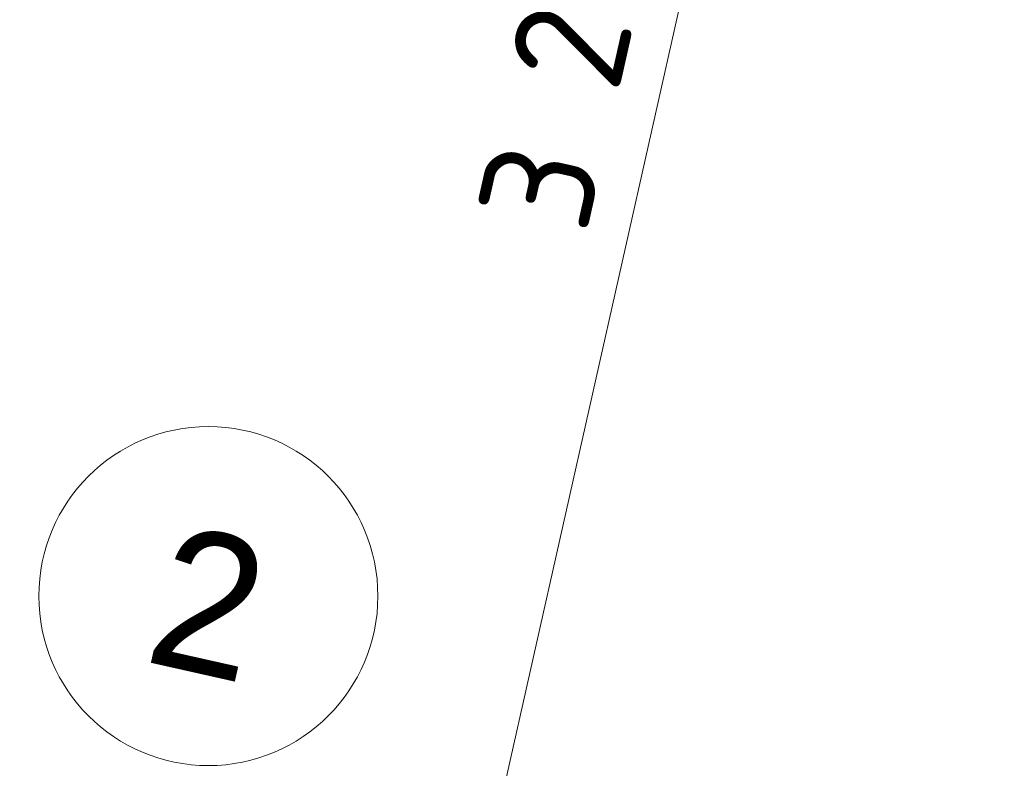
# Model space of a CAD drawing. Header units: millimetres. Extents: x -7213913 to -6930487, y 6129472 to 6354980.
# Tile 121 of 256: x -7189045 to -7187302, y 6168243 to 6169568. Entities that reach past the tile are written whole.
import ezdxf
from ezdxf.enums import TextEntityAlignment as Align

# ---------------------------------------------------------------- set-up
doc = ezdxf.new("R2010")
doc.units = ezdxf.units.MM
doc.header["$MEASUREMENT"] = 0
doc.layers.add('S - квартира_помещение.АР', color=7, linetype='Continuous')
doc.layers.add('АР-Чертеж-Размеры.АР', color=7, linetype='Continuous')
doc.layers.add('АР-Чертеж-Размеры.АР_Ном._пера__1', color=7, linetype='Continuous', lineweight=0)
doc.layers.add('Паспорта Зон Archicad_Ном._пера__1', color=7, linetype='Continuous', lineweight=0)
doc.styles.add('РЎР“Р•РќР•Р\xa0Р\x98Р\xa0_РЎРўР\x98Р›Р¬_1', font='txt')
doc.styles.add('РЎР“Р•РќР•Р\xa0Р\x98Р\xa0_РЎРўР\x98Р›Р¬_2', font='calibri.ttf')
doc.styles.add('РЎР“Р•РќР•Р\xa0Р\x98Р\xa0_РЎРўР\x98Р›Р¬_3', font='GOST_Common.ttf')
doc.dimstyles.new('СГЕНЕРИР_СТИЛЬ__4', dxfattribs={"dimtxt": 200, "dimasz": 237.5, "dimexe": 0.18, "dimexo": 0.0625, "dimgap": 0, "dimtad": 1, "dimdec": 0, "dimzin": 0, "dimdsep": 46, "dimtxsty": 'РЎР“Р•РќР•Р\xa0Р\x98Р\xa0_РЎРўР\x98Р›Р¬_3', "dimblk": 'ARROWHEAD_6', "dimblk1": 'ARROWHEAD_6', "dimblk2": 'ARROWHEAD_6', "dimcen": 0.09, "dimse1": 1, "dimse2": 1, "dimclrd": 7, "dimclre": 7, "dimclrt": 7, "dimazin": 0, "dimtfac": 1, "dimtdec": 4, "dimtmove": 2, "dimatfit": 3, "dimfxl": 1, "dimtolj": 1, "dimtzin": 0, "dimarcsym": 0})
doc.dimstyles.new('СГЕНЕРИР_СТИЛЬ__5', dxfattribs={"dimtxt": 200, "dimasz": 237.5, "dimexe": 0.18, "dimexo": 0.0625, "dimgap": 0, "dimtad": 1, "dimdec": 0, "dimzin": 0, "dimdsep": 46, "dimtxsty": 'РЎР“Р•РќР•Р\xa0Р\x98Р\xa0_РЎРўР\x98Р›Р¬_3', "dimblk": 'ARROWHEAD_6', "dimblk1": 'ARROWHEAD_6', "dimblk2": 'ARROWHEAD_6', "dimcen": 0.09, "dimse1": 1, "dimse2": 1, "dimclrd": 7, "dimclre": 7, "dimclrt": 7, "dimazin": 0, "dimtfac": 1, "dimtdec": 4, "dimtmove": 0, "dimatfit": 3, "dimfxl": 1, "dimtolj": 1, "dimtzin": 0, "dimarcsym": 0})

# ---------------------------------------------------------------- blocks, each defined once
blk = doc.blocks.new('Жилая комната №2_2_35_1', base_point=(-7189592.1, 6169637.7))
at = {"layer": 'Паспорта Зон Archicad_Ном._пера__1', "color": 7, "linetype": 'Continuous', "lineweight": 0}
blk.add_circle((-7188710.7, 6168548.1), 300, dxfattribs=at)
at = {"layer": 'Паспорта Зон Archicad_Ном._пера__1', "color": 7, "lineweight": 0, "style": 'РЎР“Р•РќР•Р\xa0Р\x98Р\xa0_РЎРўР\x98Р›Р¬_1'}
blk.add_attdef('ROOM_NUMBER', text='', height=250, rotation=347.3417, dxfattribs=at).set_placement((-7188710.7, 6168535.3), align=Align.MIDDLE_CENTER)
at = {"layer": 'Паспорта Зон Archicad_Ном._пера__1', "color": 7, "lineweight": 0, "style": 'РЎР“Р•РќР•Р\xa0Р\x98Р\xa0_РЎРўР\x98Р›Р¬_2'}
blk.add_attdef('ROOM_AREA', text='', height=200, rotation=347.3417, dxfattribs=at).set_placement((-7187577.5, 6167309.5), align=Align.MIDDLE_RIGHT)
blk = doc.blocks.new('*D990', base_point=(-6566190.3, 6562677.8))
at = {"layer": 'АР-Чертеж-Размеры.АР_Ном._пера__1', "color": 7, "linetype": 'Continuous', "lineweight": 0, "transparency": 16777216}
for p, q in [((-7187642.9, 6170632.4), (-7187684, 6170449.4)), ((-7187589.4, 6170300.1), (-7187778.6, 6170598.8)), ((-7187912.7, 6170500.8), (-7187455.3, 6170398.1)), ((-7187684, 6170449.4), (-7188385.3, 6167327)), ((-7188479.9, 6167476.4), (-7188290.7, 6167177.7)), ((-7188614, 6167378.4), (-7188156.6, 6167275.7)), ((-7188385.3, 6167327), (-7188426.4, 6167144.1))]:
    blk.add_line(p, q, dxfattribs=at)
at = {"layer": 'АР-Чертеж-Размеры.АР_Ном._пера__1', "color": 7, "lineweight": 0, "transparency": 16777216, "insert": (-7188041.8, 6169185.7), "char_height": 200, "attachment_point": 7, "rotation": 77.3417, "style": 'РЎР“Р•РќР•Р\xa0Р\x98Р\xa0_РЎРўР\x98Р›Р¬_3'}
blk.add_mtext('\\A1;{\\pql;\\fGOST Common|b0|i0|c204|p0;\\W1.000000;3\xa0200}', dxfattribs=at)
blk = doc.blocks.new('ARROWHEAD_6')
at = {"color": 0, "linetype": 'Continuous', "lineweight": 0}
for p, q in [((-0.5, -0.5), (0.5, 0.5)), ((0, 0), (-1, 0))]:
    blk.add_line(p, q, dxfattribs=at)
blk = doc.blocks.new('*D1170', base_point=(-6566190.3, 6562677.8))
at = {"layer": 'АР-Чертеж-Размеры.АР_Ном._пера__1', "color": 7, "linetype": 'Continuous', "lineweight": 0, "transparency": 16777216}
for p, q in [((-7191218.4, 6168570.8), (-7191321.1, 6168113.5)), ((-7191120.4, 6168436.7), (-7191419.1, 6168247.6)), ((-7191269.7, 6168342.1), (-7191452.7, 6168383.2)), ((-7187485.1, 6167492.1), (-7191269.7, 6168342.1)), ((-7187433.7, 6167720.8), (-7187536.4, 6167263.5)), ((-7187634.4, 6167397.6), (-7187335.7, 6167586.7)), ((-7187302.1, 6167451.1), (-7187485.1, 6167492.1))]:
    blk.add_line(p, q, dxfattribs=at)
at = {"layer": 'АР-Чертеж-Размеры.АР_Ном._пера__1', "color": 7, "lineweight": 0, "transparency": 16777216, "insert": (-7189678.8, 6168025.8), "char_height": 200, "attachment_point": 7, "rotation": 347.342, "style": 'РЎР“Р•РќР•Р\xa0Р\x98Р\xa0_РЎРўР\x98Р›Р¬_3'}
blk.add_mtext('\\A1;{\\pql;\\fGOST Common|b0|i0|c204|p0;\\W1.000000;3\xa0879}', dxfattribs=at)

msp = doc.modelspace()

# ---------------------------------------------------------------- block references
at = {"layer": 'S - квартира_помещение.АР', "color": 7, "linetype": 'Continuous', "lineweight": 0}
ref = msp.add_blockref('Жилая комната №2_2_35_1', (-7189592.1, 6169637.7), dxfattribs=at)
ref.add_attrib('ROOM_NUMBER', '2', dxfattribs={"layer": 'Паспорта Зон Archicad_Ном._пера__1', "color": 7, "lineweight": 0, "height": 250, "rotation": 347.3417, "style": 'РЎР“Р•РќР•Р\xa0Р\x98Р\xa0_РЎРўР\x98Р›Р¬_1'}).set_placement((-7188710.7, 6168535.3), align=Align.MIDDLE_CENTER)

# ---------------------------------------------------------------- dimensions: what is measured, and where the dimension line sits
at = {"layer": 'АР-Чертеж-Размеры.АР', "color": 7, "linetype": 'Continuous', "lineweight": 0}
for base, p1, p2, angle, dimstyle, picture, middle, turn in [((-7188385.3, 6167327), (-7187925.7, 6170503.7), (-7189906.1, 6167668.6), 257.3417, 'СГЕНЕРИР_СТИЛЬ__4', '*D990', (-7188064.2, 6169542.4), 77.3417), ((-7191269.7, 6168342.1), (-7187563.6, 6167142.5), (-7191348.3, 6167992.5), 167.342, 'СГЕНЕРИР_СТИЛЬ__5', '*D1170', (-7189322.2, 6168048.2), 347.342)]:
    dim = msp.add_linear_dim(base=base, p1=p1, p2=p2, angle=angle, dimstyle=dimstyle, dxfattribs=at)
    dim.commit()
    dim.dimension.update_dxf_attribs({"geometry": picture, "text_midpoint": middle, "dimtype": 160, "text_rotation": turn})

doc.saveas('drawing.dxf')
